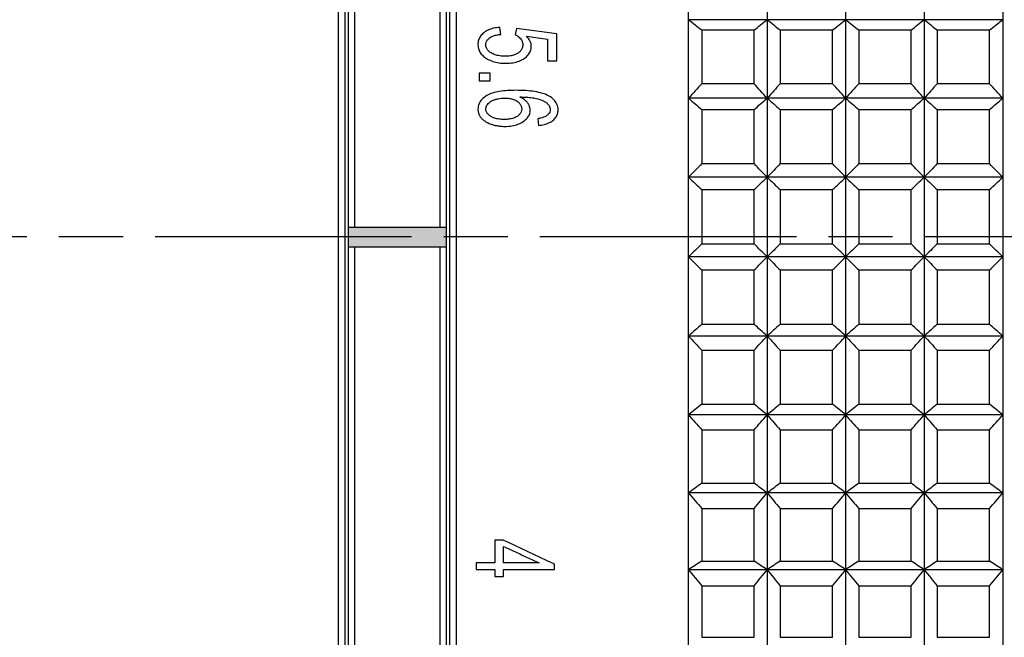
# Model space of a CAD drawing. Header units: millimetres. Extents: x -318 to -72, y -1102 to -995.
# Tile 17 of 24: x -176 to -146, y -1063 to -1045. Entities that reach past the tile are written whole.
import ezdxf

# ---------------------------------------------------------------- set-up
doc = ezdxf.new("R2010")
doc.units = ezdxf.units.MM
doc.header["$LTSCALE"] = 16.335
doc.linetypes.add('ACAD_ISO08W100', pattern=[36, 24, -3, 6, -3])
doc.layers.get('0').update_dxf_attribs({"linetype": 'CONTINUOUS'})
doc.layers.add('2', color=7, linetype='CONTINUOUS')

msp = doc.modelspace()

# ---------------------------------------------------------------- hatches: boundary and pattern name
h = msp.add_hatch()
h.set_pattern_fill('ANGLE', color=256)
h.set_pattern_definition([(0, (0, 0), (0, 6.985), [5.08, -1.905]), (90, (0, 0), (-6.985, 4e-16), [5.08, -1.905])])
h.paths.add_polyline_path([(-165.871, -1051.483), (-162.871, -1051.483), (-162.871, -1050.883), (-165.871, -1050.883)])
h = msp.add_hatch(color=256)
h.dxf.hatch_style = 1
h.paths.add_polyline_path([(-165.871, -1051.173), (-165.871, -1051.483), (-162.871, -1051.483), (-162.871, -1051.173)])
h.paths.add_polyline_path([(-165.871, -1051.173), (-162.871, -1051.173), (-162.871, -1050.883), (-165.871, -1050.883)])

# ---------------------------------------------------------------- linework, layer by layer
at = {"color": 3, "linetype": 'Continuous'}
for p, q in [((-165.671, -1050.883), (-165.671, -1016.383)), ((-163.071, -1050.883), (-163.071, -1016.383)), ((-162.571, -1085.983), (-162.571, -1016.383)), ((-166.171, -1085.883), (-166.171, -1016.483)), ((-165.971, -1085.683), (-165.971, -1016.683)), ((-165.871, -1085.782), (-165.871, -1016.583)), ((-162.871, -1085.782), (-162.871, -1016.583)), ((-162.771, -1085.783), (-162.771, -1016.583)), ((-165.671, -1085.983), (-165.671, -1051.483)), ((-163.071, -1085.983), (-163.071, -1051.483))]:
    msp.add_line(p, q, dxfattribs=at)
at = {"linetype": 'Continuous'}
for p, q in [((-155.471, -1074.761), (-155.471, -1016.383)), ((-153.071, -1016.383), (-153.071, -1085.977)), ((-150.671, -1016.383), (-150.671, -1085.977)), ((-148.271, -1016.383), (-148.271, -1085.977)), ((-145.871, -1016.383), (-145.871, -1085.977)), ((-145.871, -1044.542), (-155.471, -1044.542)), ((-161.216, -1044.991), (-161.242, -1044.778)), ((-160.736, -1044.814), (-160.772, -1045.004)), ((-159.504, -1044.974), (-160.736, -1044.814)), ((-160.43, -1045.047), (-159.785, -1045.136)), ((-159.504, -1045.797), (-159.504, -1044.974)), ((-155.071, -1044.857), (-153.471, -1044.857)), ((-155.071, -1044.857), (-155.071, -1046.498)), ((-153.471, -1046.498), (-153.471, -1044.857)), ((-152.671, -1044.857), (-151.071, -1044.857)), ((-152.671, -1044.857), (-152.671, -1046.498)), ((-151.071, -1046.498), (-151.071, -1044.857)), ((-150.271, -1044.857), (-148.671, -1044.857)), ((-150.271, -1044.857), (-150.271, -1046.498)), ((-148.671, -1046.498), (-148.671, -1044.857)), ((-147.871, -1044.857), (-146.271, -1044.857)), ((-147.871, -1044.857), (-147.871, -1046.498)), ((-146.271, -1046.498), (-146.271, -1044.857)), ((-159.785, -1045.136), (-159.785, -1045.797)), ((-159.785, -1045.797), (-159.504, -1045.797)), ((-161.535, -1046.179), (-161.871, -1046.179)), ((-161.871, -1046.179), (-161.871, -1046.412)), ((-161.535, -1046.412), (-161.535, -1046.179)), ((-161.871, -1046.412), (-161.535, -1046.412)), ((-155.071, -1046.498), (-153.471, -1046.498)), ((-152.671, -1046.498), (-151.071, -1046.498)), ((-150.271, -1046.498), (-148.671, -1046.498)), ((-147.871, -1046.498), (-146.271, -1046.498)), ((-145.871, -1046.942), (-155.471, -1046.942)), ((-155.071, -1047.288), (-153.471, -1047.288)), ((-155.071, -1047.288), (-155.071, -1048.943)), ((-153.471, -1048.943), (-153.471, -1047.288)), ((-152.671, -1047.288), (-151.071, -1047.288)), ((-152.671, -1047.288), (-152.671, -1048.943)), ((-151.071, -1048.943), (-151.071, -1047.288)), ((-150.271, -1047.288), (-148.671, -1047.288)), ((-150.271, -1047.288), (-150.271, -1048.943)), ((-148.671, -1048.943), (-148.671, -1047.288)), ((-147.871, -1047.288), (-146.271, -1047.288)), ((-147.871, -1047.288), (-147.871, -1048.943)), ((-146.271, -1048.943), (-146.271, -1047.288)), ((-160.082, -1047.57), (-160.059, -1047.774)), ((-155.071, -1048.943), (-153.471, -1048.943)), ((-152.671, -1048.943), (-151.071, -1048.943)), ((-150.271, -1048.943), (-148.671, -1048.943)), ((-147.871, -1048.943), (-146.271, -1048.943)), ((-145.871, -1049.361), (-155.471, -1049.361)), ((-155.071, -1049.738), (-153.471, -1049.738)), ((-155.071, -1049.738), (-155.071, -1051.399)), ((-153.471, -1051.399), (-153.471, -1049.738)), ((-152.671, -1049.738), (-151.071, -1049.738)), ((-152.671, -1049.738), (-152.671, -1051.399)), ((-151.071, -1051.399), (-151.071, -1049.738)), ((-150.271, -1049.738), (-148.671, -1049.738)), ((-150.271, -1049.738), (-150.271, -1051.399)), ((-148.671, -1051.399), (-148.671, -1049.738)), ((-147.871, -1049.738), (-146.271, -1049.738)), ((-147.871, -1049.738), (-147.871, -1051.399)), ((-146.271, -1051.399), (-146.271, -1049.738)), ((-155.071, -1051.399), (-153.471, -1051.399)), ((-152.671, -1051.399), (-151.071, -1051.399)), ((-150.271, -1051.399), (-148.671, -1051.399)), ((-147.871, -1051.399), (-146.271, -1051.399)), ((-145.871, -1051.79), (-155.471, -1051.79)), ((-155.071, -1052.195), (-153.471, -1052.195)), ((-155.071, -1052.195), (-155.071, -1053.854)), ((-153.471, -1053.854), (-153.471, -1052.195)), ((-152.671, -1052.195), (-151.071, -1052.195)), ((-152.671, -1052.195), (-152.671, -1053.854)), ((-151.071, -1053.854), (-151.071, -1052.195)), ((-150.271, -1052.195), (-148.671, -1052.195)), ((-150.271, -1052.195), (-150.271, -1053.854)), ((-148.671, -1053.854), (-148.671, -1052.195)), ((-147.871, -1052.195), (-146.271, -1052.195)), ((-147.871, -1052.195), (-147.871, -1053.854)), ((-146.271, -1053.854), (-146.271, -1052.195)), ((-155.071, -1053.854), (-153.471, -1053.854)), ((-152.671, -1053.854), (-151.071, -1053.854)), ((-150.271, -1053.854), (-148.671, -1053.854)), ((-147.871, -1053.854), (-146.271, -1053.854)), ((-145.871, -1054.216), (-155.471, -1054.216)), ((-155.071, -1054.647), (-153.471, -1054.647)), ((-155.071, -1054.647), (-155.071, -1056.296)), ((-153.471, -1056.296), (-153.471, -1054.647)), ((-152.671, -1054.647), (-151.071, -1054.647)), ((-152.671, -1054.647), (-152.671, -1056.296)), ((-151.071, -1056.296), (-151.071, -1054.647)), ((-150.271, -1054.647), (-148.671, -1054.647)), ((-150.271, -1054.647), (-150.271, -1056.296)), ((-148.671, -1056.296), (-148.671, -1054.647)), ((-147.871, -1054.647), (-146.271, -1054.647)), ((-147.871, -1054.647), (-147.871, -1056.296)), ((-146.271, -1056.296), (-146.271, -1054.647)), ((-155.071, -1056.296), (-153.471, -1056.296)), ((-152.671, -1056.296), (-151.071, -1056.296)), ((-150.271, -1056.296), (-148.671, -1056.296)), ((-147.871, -1056.296), (-146.271, -1056.296)), ((-145.871, -1056.627), (-155.471, -1056.627)), ((-155.071, -1057.082), (-153.471, -1057.082)), ((-155.071, -1057.082), (-155.071, -1058.713)), ((-153.471, -1058.713), (-153.471, -1057.082)), ((-152.671, -1057.082), (-151.071, -1057.082)), ((-152.671, -1057.082), (-152.671, -1058.713)), ((-151.071, -1058.713), (-151.071, -1057.082)), ((-150.271, -1057.082), (-148.671, -1057.082)), ((-150.271, -1057.082), (-150.271, -1058.713)), ((-148.671, -1058.713), (-148.671, -1057.082)), ((-147.871, -1057.082), (-146.271, -1057.082)), ((-147.871, -1057.082), (-147.871, -1058.713)), ((-146.271, -1058.713), (-146.271, -1057.082)), ((-155.071, -1058.713), (-153.471, -1058.713)), ((-152.671, -1058.713), (-151.071, -1058.713)), ((-150.271, -1058.713), (-148.671, -1058.713)), ((-147.871, -1058.713), (-146.271, -1058.713)), ((-145.871, -1059.011), (-155.471, -1059.011)), ((-155.071, -1059.488), (-153.471, -1059.488)), ((-155.071, -1059.488), (-155.071, -1061.093)), ((-153.471, -1061.093), (-153.471, -1059.488)), ((-152.671, -1059.488), (-151.071, -1059.488)), ((-152.671, -1059.488), (-152.671, -1061.093)), ((-151.071, -1061.093), (-151.071, -1059.488)), ((-150.271, -1059.488), (-148.671, -1059.488)), ((-150.271, -1059.488), (-150.271, -1061.093)), ((-148.671, -1061.093), (-148.671, -1059.488)), ((-147.871, -1059.488), (-146.271, -1059.488)), ((-147.871, -1059.488), (-147.871, -1061.093)), ((-146.271, -1061.093), (-146.271, -1059.488)), ((-161.126, -1060.45), (-161.396, -1060.45)), ((-161.396, -1060.45), (-161.396, -1061.151)), ((-161.126, -1061.151), (-161.126, -1060.646)), ((-161.396, -1061.151), (-161.971, -1061.151)), ((-161.971, -1061.151), (-161.971, -1061.348)), ((-160.044, -1061.151), (-161.126, -1061.151)), ((-159.571, -1061.348), (-159.571, -1061.187)), ((-155.071, -1061.093), (-153.471, -1061.093)), ((-152.671, -1061.093), (-151.071, -1061.093)), ((-150.271, -1061.093), (-148.671, -1061.093)), ((-147.871, -1061.093), (-146.271, -1061.093)), ((-161.971, -1061.348), (-161.396, -1061.348)), ((-161.396, -1061.348), (-161.396, -1061.565)), ((-161.396, -1061.565), (-161.126, -1061.565)), ((-161.126, -1061.348), (-159.571, -1061.348)), ((-161.126, -1061.565), (-161.126, -1061.348)), ((-145.871, -1061.357), (-155.471, -1061.357)), ((-155.071, -1061.854), (-153.471, -1061.854)), ((-155.071, -1061.854), (-155.071, -1063.425)), ((-153.471, -1063.425), (-153.471, -1061.854)), ((-152.671, -1061.854), (-151.071, -1061.854)), ((-152.671, -1061.854), (-152.671, -1063.425)), ((-151.071, -1063.425), (-151.071, -1061.854)), ((-150.271, -1061.854), (-148.671, -1061.854)), ((-150.271, -1061.854), (-150.271, -1063.425)), ((-148.671, -1063.425), (-148.671, -1061.854)), ((-147.871, -1061.854), (-146.271, -1061.854)), ((-147.871, -1061.854), (-147.871, -1063.425)), ((-146.271, -1063.425), (-146.271, -1061.854)), ((-155.071, -1063.425), (-153.471, -1063.425)), ((-152.671, -1063.425), (-151.071, -1063.425)), ((-150.271, -1063.425), (-148.671, -1063.425)), ((-147.871, -1063.425), (-146.271, -1063.425))]:
    msp.add_line(p, q, dxfattribs=at)
at = {"color": 7, "linetype": 'Continuous'}
for p, q in [((-165.871, -1050.883), (-162.871, -1050.883)), ((-165.871, -1051.483), (-162.871, -1051.483))]:
    msp.add_line(p, q, dxfattribs=at)
at = {"linetype": 'Continuous'}
for centre, radius, start, end in [((-97.334, -971.023), 93.728, 231.66384, 231.9749), ((-211.208, -971.023), 93.728, 308.0251, 308.33616), ((-94.934, -971.023), 93.728, 231.66384, 231.9749), ((-208.808, -971.023), 93.728, 308.0251, 308.33616), ((-92.534, -971.023), 93.728, 231.66384, 231.9749), ((-206.408, -971.023), 93.728, 308.0251, 308.33616), ((-90.134, -971.023), 93.728, 231.66384, 231.9749), ((-204.008, -971.023), 93.728, 308.0251, 308.33616), ((-75.508, -1118.698), 107.438, 137.77766, 138.09607), ((-233.034, -1118.698), 107.438, 41.90393, 42.22234), ((-73.108, -1118.698), 107.438, 137.77766, 138.09607), ((-230.634, -1118.698), 107.438, 41.90393, 42.22234), ((-70.708, -1118.698), 107.438, 137.77766, 138.09607), ((-228.234, -1118.698), 107.438, 41.90393, 42.22234), ((-68.308, -1118.698), 107.438, 137.77766, 138.09607), ((-225.834, -1118.698), 107.438, 41.90393, 42.22234), ((-92.637, -974.771), 95.691, 228.95608, 229.27287), ((-215.905, -974.771), 95.691, 310.72713, 311.04392), ((-90.237, -974.771), 95.691, 228.95608, 229.27287), ((-213.505, -974.771), 95.691, 310.72713, 311.04392), ((-87.837, -974.771), 95.691, 228.95608, 229.27287), ((-211.105, -974.771), 95.691, 310.72713, 311.04392), ((-85.437, -974.771), 95.691, 228.95608, 229.27287), ((-208.705, -974.771), 95.691, 310.72713, 311.04392), ((-80.372, -1120.822), 103.665, 136.10236, 136.42214), ((-228.17, -1120.822), 103.665, 43.57786, 43.89764), ((-77.972, -1120.822), 103.665, 136.10236, 136.42214), ((-225.77, -1120.822), 103.665, 43.57786, 43.89764), ((-75.572, -1120.822), 103.665, 136.10236, 136.42214), ((-223.37, -1120.822), 103.665, 43.57786, 43.89764), ((-73.172, -1120.822), 103.665, 136.10236, 136.42214), ((-220.97, -1120.822), 103.665, 43.57786, 43.89764), ((-87.773, -977.818), 98.496, 226.58202, 226.90152), ((-220.769, -977.818), 98.496, 313.09848, 313.41798), ((-85.373, -977.818), 98.496, 226.58202, 226.90152), ((-218.369, -977.818), 98.496, 313.09848, 313.41798), ((-82.973, -977.818), 98.496, 226.58202, 226.90152), ((-215.969, -977.818), 98.496, 313.09848, 313.41798), ((-80.573, -977.818), 98.496, 226.58202, 226.90152), ((-213.569, -977.818), 98.496, 313.09848, 313.41798), ((-85.308, -1123.214), 100.121, 134.16982, 134.48982), ((-223.234, -1123.214), 100.121, 45.51018, 45.83018), ((-82.908, -1123.214), 100.121, 134.16982, 134.48982), ((-220.834, -1123.214), 100.121, 45.51018, 45.83018), ((-80.508, -1123.214), 100.121, 134.16982, 134.48982), ((-218.434, -1123.214), 100.121, 45.51018, 45.83018), ((-78.108, -1123.214), 100.121, 134.16982, 134.48982), ((-216.034, -1123.214), 100.121, 45.51018, 45.83018), ((-82.837, -980.388), 101.853, 224.51001, 224.83008), ((-225.705, -980.388), 101.853, 315.16992, 315.48999), ((-80.437, -980.388), 101.853, 224.51001, 224.83008), ((-223.305, -980.388), 101.853, 315.16992, 315.48999), ((-78.037, -980.388), 101.853, 224.51001, 224.83008), ((-220.905, -980.388), 101.853, 315.16992, 315.48999), ((-75.637, -980.388), 101.853, 224.51001, 224.83008), ((-218.505, -980.388), 101.853, 315.16992, 315.48999), ((-90.22, -1126), 97.009, 131.95219, 132.27066), ((-218.322, -1126), 97.009, 47.72934, 48.04781), ((-87.82, -1126), 97.009, 131.95219, 132.27066), ((-215.922, -1126), 97.009, 47.72934, 48.04781), ((-85.42, -1126), 97.009, 131.95219, 132.27066), ((-213.522, -1126), 97.009, 47.72934, 48.04781), ((-83.02, -1126), 97.009, 131.95219, 132.27066), ((-211.122, -1126), 97.009, 47.72934, 48.04781), ((-77.925, -982.633), 105.534, 222.71026, 223.02947), ((-230.617, -982.633), 105.534, 316.97053, 317.28974), ((-75.525, -982.633), 105.534, 222.71026, 223.02947), ((-228.217, -982.633), 105.534, 316.97053, 317.28974), ((-73.125, -982.633), 105.534, 222.71026, 223.02947), ((-225.817, -982.633), 105.534, 316.97053, 317.28974), ((-70.725, -982.633), 105.534, 222.71026, 223.02947), ((-223.417, -982.633), 105.534, 316.97053, 317.28974), ((-95.012, -1129.363), 94.583, 129.41939, 129.73376), ((-213.53, -1129.363), 94.583, 50.26624, 50.58061), ((-92.612, -1129.363), 94.583, 129.41939, 129.73376), ((-211.13, -1129.363), 94.583, 50.26624, 50.58061), ((-90.212, -1129.363), 94.583, 129.41939, 129.73376), ((-208.73, -1129.363), 94.583, 50.26624, 50.58061), ((-87.812, -1129.363), 94.583, 129.41939, 129.73376), ((-206.33, -1129.363), 94.583, 50.26624, 50.58061), ((-73.133, -984.657), 109.358, 221.15579, 221.47324), ((-235.409, -984.657), 109.358, 318.52676, 318.84421), ((-70.733, -984.657), 109.358, 221.15579, 221.47324), ((-233.009, -984.657), 109.358, 318.52676, 318.84421), ((-68.333, -984.657), 109.358, 221.15579, 221.47324), ((-230.609, -984.657), 109.358, 318.52676, 318.84421), ((-65.933, -984.657), 109.358, 221.15579, 221.47324), ((-228.209, -984.657), 109.358, 318.52676, 318.84421), ((-99.591, -1133.579), 93.183, 126.54043, 126.84716), ((-208.951, -1133.579), 93.183, 53.15284, 53.45957), ((-97.191, -1133.579), 93.183, 126.54043, 126.84716), ((-206.551, -1133.579), 93.183, 53.15284, 53.45957), ((-94.791, -1133.579), 93.183, 126.54043, 126.84716), ((-204.151, -1133.579), 93.183, 53.15284, 53.45957), ((-92.391, -1133.579), 93.183, 126.54043, 126.84716), ((-201.751, -1133.579), 93.183, 53.15284, 53.45957), ((-68.554, -986.536), 113.169, 219.82278, 220.13797), ((-239.988, -986.536), 113.169, 319.86203, 320.17722), ((-66.154, -986.536), 113.169, 219.82278, 220.13797), ((-237.588, -986.536), 113.169, 319.86203, 320.17722), ((-63.754, -986.536), 113.169, 219.82278, 220.13797), ((-235.188, -986.536), 113.169, 319.86203, 320.17722), ((-61.354, -986.536), 113.169, 219.82278, 220.13797), ((-232.788, -986.536), 113.169, 319.86203, 320.17722), ((140.908, -424.802), 703.757, 244.584854, 244.724959), ((-103.868, -1139.084), 93.297, 123.28573, 123.58008), ((-204.674, -1139.084), 93.297, 56.41992, 56.71427), ((-101.468, -1139.084), 93.297, 123.28573, 123.58008), ((-202.274, -1139.084), 93.297, 56.41992, 56.71427), ((-99.068, -1139.084), 93.297, 123.28573, 123.58008), ((-199.874, -1139.084), 93.297, 56.41992, 56.71427), ((-96.668, -1139.084), 93.297, 123.28573, 123.58008), ((-197.474, -1139.084), 93.297, 56.41992, 56.71427), ((-64.277, -988.321), 116.836, 218.69066, 219.00339), ((-244.265, -988.321), 116.836, 320.99661, 321.30934), ((-61.877, -988.321), 116.836, 218.69066, 219.00339), ((-241.865, -988.321), 116.836, 320.99661, 321.30934), ((-59.477, -988.321), 116.836, 218.69066, 219.00339), ((-239.465, -988.321), 116.836, 320.99661, 321.30934), ((-57.077, -988.321), 116.836, 218.69066, 219.00339), ((-237.065, -988.321), 116.836, 320.99661, 321.30934)]:
    msp.add_arc(centre, radius, start, end, dxfattribs=at)
for points in [[(-161.729, -1044.94), (-161.771, -1044.974), (-161.841, -1045.046), (-161.898, -1045.164), (-161.912, -1045.259), (-161.912, -1045.309)], [(-161.242, -1044.778), (-161.31, -1044.782), (-161.436, -1044.8), (-161.6, -1044.855), (-161.689, -1044.909), (-161.729, -1044.94)], [(-161.557, -1045.1), (-161.528, -1045.079), (-161.465, -1045.044), (-161.35, -1045.01), (-161.263, -1044.995), (-161.216, -1044.991)], [(-160.772, -1045.004), (-160.749, -1045.014), (-160.706, -1045.036), (-160.651, -1045.078), (-160.619, -1045.111), (-160.605, -1045.128)], [(-160.28, -1045.36), (-160.279, -1045.324), (-160.29, -1045.253), (-160.342, -1045.147), (-160.397, -1045.08), (-160.43, -1045.047)], [(-161.912, -1045.309), (-161.911, -1045.361), (-161.896, -1045.456), (-161.835, -1045.574), (-161.743, -1045.665), (-161.665, -1045.72), (-161.621, -1045.745)], [(-161.67, -1045.309), (-161.669, -1045.279), (-161.66, -1045.224), (-161.62, -1045.157), (-161.58, -1045.118), (-161.557, -1045.1)], [(-161.509, -1045.558), (-161.545, -1045.536), (-161.604, -1045.487), (-161.659, -1045.401), (-161.67, -1045.341), (-161.67, -1045.309)], [(-160.54, -1045.306), (-160.541, -1045.345), (-160.553, -1045.415), (-160.604, -1045.494), (-160.656, -1045.54), (-160.686, -1045.561)], [(-160.605, -1045.128), (-160.591, -1045.146), (-160.566, -1045.183), (-160.545, -1045.242), (-160.54, -1045.284), (-160.54, -1045.306)], [(-160.498, -1045.726), (-160.449, -1045.693), (-160.369, -1045.621), (-160.295, -1045.496), (-160.279, -1045.406), (-160.28, -1045.36)], [(-161.083, -1045.659), (-161.141, -1045.66), (-161.249, -1045.652), (-161.392, -1045.619), (-161.473, -1045.581), (-161.509, -1045.558)], [(-160.686, -1045.561), (-160.72, -1045.583), (-160.794, -1045.62), (-160.928, -1045.652), (-161.029, -1045.66), (-161.083, -1045.659)], [(-161.621, -1045.745), (-161.571, -1045.773), (-161.462, -1045.82), (-161.273, -1045.865), (-161.132, -1045.875), (-161.057, -1045.876)], [(-161.057, -1045.876), (-160.981, -1045.876), (-160.837, -1045.864), (-160.649, -1045.813), (-160.545, -1045.758), (-160.498, -1045.726)], [(-161.642, -1046.863), (-161.702, -1046.898), (-161.801, -1046.976), (-161.893, -1047.119), (-161.912, -1047.225), (-161.912, -1047.281)], [(-160.748, -1046.702), (-160.839, -1046.702), (-161.015, -1046.708), (-161.256, -1046.732), (-161.472, -1046.781), (-161.589, -1046.832), (-161.642, -1046.863)], [(-159.736, -1046.88), (-159.796, -1046.847), (-159.929, -1046.791), (-160.172, -1046.736), (-160.445, -1046.709), (-160.644, -1046.702), (-160.748, -1046.702)], [(-161.67, -1047.277), (-161.669, -1047.256), (-161.664, -1047.216), (-161.639, -1047.159), (-161.613, -1047.124), (-161.598, -1047.107)], [(-161.598, -1047.107), (-161.581, -1047.089), (-161.543, -1047.055), (-161.471, -1047.013), (-161.415, -1046.991), (-161.385, -1046.981)], [(-161.385, -1046.981), (-161.355, -1046.972), (-161.294, -1046.956), (-161.196, -1046.94), (-161.128, -1046.937), (-161.093, -1046.937)], [(-161.093, -1046.937), (-161.043, -1046.937), (-160.947, -1046.944), (-160.82, -1046.976), (-160.75, -1047.012), (-160.718, -1047.033)], [(-160.718, -1047.033), (-160.686, -1047.055), (-160.633, -1047.101), (-160.584, -1047.182), (-160.574, -1047.24), (-160.574, -1047.269)], [(-160.633, -1046.905), (-160.563, -1046.905), (-160.429, -1046.91), (-160.247, -1046.925), (-160.133, -1046.949), (-160.078, -1046.963)], [(-160.392, -1047.086), (-160.41, -1047.062), (-160.452, -1047.016), (-160.533, -1046.955), (-160.598, -1046.921), (-160.633, -1046.905)], [(-160.314, -1047.31), (-160.314, -1047.283), (-160.32, -1047.231), (-160.347, -1047.156), (-160.375, -1047.109), (-160.392, -1047.086)], [(-160.078, -1046.963), (-160.037, -1046.974), (-159.961, -1047.001), (-159.861, -1047.051), (-159.806, -1047.093), (-159.782, -1047.115)], [(-159.782, -1047.115), (-159.764, -1047.132), (-159.735, -1047.167), (-159.709, -1047.223), (-159.703, -1047.265), (-159.703, -1047.287)], [(-159.461, -1047.3), (-159.463, -1047.233), (-159.487, -1047.114), (-159.584, -1046.984), (-159.68, -1046.912), (-159.736, -1046.88)], [(-161.912, -1047.281), (-161.911, -1047.317), (-161.903, -1047.385), (-161.868, -1047.469), (-161.831, -1047.524), (-161.808, -1047.549)], [(-161.519, -1047.5), (-161.551, -1047.481), (-161.606, -1047.438), (-161.659, -1047.361), (-161.67, -1047.306), (-161.67, -1047.277)], [(-160.574, -1047.269), (-160.575, -1047.303), (-160.587, -1047.364), (-160.638, -1047.44), (-160.689, -1047.483), (-160.718, -1047.502)], [(-160.532, -1047.659), (-160.483, -1047.627), (-160.402, -1047.558), (-160.329, -1047.437), (-160.313, -1047.354), (-160.314, -1047.31)], [(-159.703, -1047.287), (-159.704, -1047.317), (-159.714, -1047.37), (-159.76, -1047.438), (-159.804, -1047.475), (-159.83, -1047.492)], [(-159.62, -1047.622), (-159.584, -1047.592), (-159.524, -1047.529), (-159.474, -1047.426), (-159.461, -1047.344), (-159.461, -1047.3)], [(-161.808, -1047.549), (-161.785, -1047.576), (-161.733, -1047.625), (-161.633, -1047.687), (-161.555, -1047.72), (-161.512, -1047.735)], [(-161.11, -1047.594), (-161.165, -1047.594), (-161.268, -1047.587), (-161.406, -1047.558), (-161.483, -1047.522), (-161.519, -1047.5)], [(-161.512, -1047.735), (-161.471, -1047.75), (-161.384, -1047.775), (-161.243, -1047.798), (-161.143, -1047.804), (-161.092, -1047.804)], [(-160.718, -1047.502), (-160.752, -1047.523), (-160.825, -1047.558), (-160.957, -1047.587), (-161.057, -1047.594), (-161.11, -1047.594)], [(-161.092, -1047.804), (-161.015, -1047.804), (-160.872, -1047.793), (-160.684, -1047.744), (-160.579, -1047.691), (-160.532, -1047.659)], [(-159.83, -1047.492), (-159.853, -1047.505), (-159.902, -1047.529), (-159.985, -1047.552), (-160.048, -1047.565), (-160.082, -1047.57)], [(-160.059, -1047.774), (-159.998, -1047.769), (-159.885, -1047.75), (-159.737, -1047.7), (-159.656, -1047.651), (-159.62, -1047.622)], [(-161.126, -1060.646), (-161.006, -1060.702), (-160.765, -1060.814), (-160.405, -1060.983), (-160.164, -1061.095), (-160.044, -1061.151)]]:
    msp.add_open_spline(points, degree=3, dxfattribs=at)
at = {"layer": '2', "color": 1, "linetype": 'ACAD_ISO08W100', "ltscale": 0.02}
msp.add_line((-105.133, -1051.183), (-317.775, -1051.183), dxfattribs=at)

doc.saveas('drawing.dxf')
